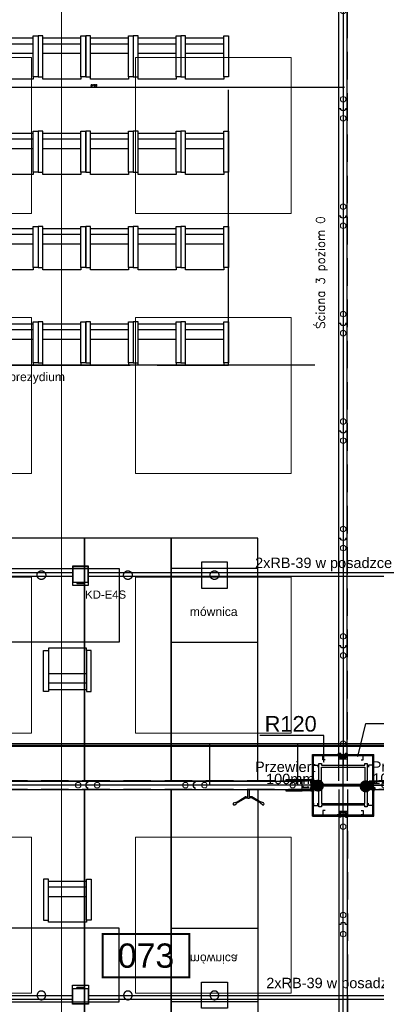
# Model space of a CAD drawing. Header units: centimetres. Extents: x -228435 to 111511, y -89367 to 428125.
# Tile 54 of 216: x -38278 to -34156, y 38472 to 49836. Entities that reach past the tile are written whole.
import ezdxf
from ezdxf.enums import TextEntityAlignment as Align
from ezdxf.xclip import XClip

# ---------------------------------------------------------------- set-up
doc = ezdxf.new("R2010")
doc.units = ezdxf.units.CM
doc.header["$LTSCALE"] = 50
doc.header["$XCLIPFRAME"] = 0
doc.header["$PDMODE"] = 35
doc.header["$PDSIZE"] = 0.1
for name, pattern in [('0_II 10 sal$0$HIDDEN', [9.525, 6.35, -3.175]), ('0_II 10 sal$0$HIDDENX2', [19.05, 12.7, -6.35]), ('DASHDOT', [25.4, 12.7, -6.35, 0, -6.35]), ('DASHDOT2', [12.7, 6.35, -3.175, 0, -3.175]), ('DIN_STRICHPUNKT', [10.7, 5, -2.5, 0.7, -2.5]), ('HIDDEN2', [4.7625, 3.175, -1.5875]), ('HIDDENX2', [19.05, 12.7, -6.35]), ('Kondygnacja +0$0$DASHDOT2', [12.7, 6.35, -3.175, 0, -3.175])]:
    doc.linetypes.add(name, pattern=pattern)
doc.layers.get('0').update_dxf_attribs({"color": 8})
doc.layers.get('DEFPOINTS').update_dxf_attribs({"color": 8})
for name, color, linetype in [('0_II 10 sal$0$ARCH_INFO_AREA_ETYKIETY_200', 8, 'Continuous'), ('0_II 10 sal$0$ARCH_SIEDZENIA', 8, 'Continuous'), ('0_II 10 sal$0$ARCH_WYPOSAŻENIE_INNE', 8, 'Continuous'), ('0_II 10 sal$0$ARCH_ŚCIANY_PRZESUWNE', 8, 'Continuous'), ('3', 8, 'Continuous'), ('ACHSEN', 8, 'DIN_STRICHPUNKT'), ('ARCH_GK', 8, 'Continuous'), ('ARCH_INFO_KŁADY ŚCIAN', 8, 'HIDDEN2'), ('ARCH_INFO_ODPORNOŚĆ OGNIOWA', 8, 'Continuous'), ('ARCH_INFO_OPISY', 8, 'Continuous'), ('ARCH_INFO_OSIE_IST', 8, 'DASHDOT2'), ('ARCH_SZYNY', 8, 'Continuous'), ('HUFCOR', 8, 'Continuous'), ('Hufcor szyny', 8, 'Kondygnacja +0$0$DASHDOT2'), ('Kondygnacja +0$0$ARCH_GK', 8, 'Continuous'), ('Kondygnacja +0$0$ARCH_INFO_ODPORNOŚĆ OGNIOWA', 8, 'Continuous'), ('Kondygnacja +0$0$ARCH_PROFILE', 8, 'Continuous'), ('Kondygnacja +0$0$ARCH_STAL_IST', 8, 'Continuous'), ('Kondygnacja +0$0$ARCH_ŚCIANY_PRZESUWNE', 8, 'Continuous'), ('KÖRPERKANTE', 8, 'Continuous'), ('Osie rzutów$0$ARCH_INFO_OSIE_OPISY_IST', 8, 'Continuous'), ('PANELE', 8, 'Continuous'), ('RYSUNKOWE_XREF', 8, 'Continuous'), ('SCHRAFFUR', 8, 'Continuous'), ('tabela', 8, 'Continuous'), ('VOLL', 8, 'Continuous')]:
    doc.layers.add(name, color=color, linetype=linetype)
for name, color, linetype, lineweight in [('2', 8, 'Continuous', 0), ('_SP KORYTA', 8, 'Continuous', 25), ('ARCH_LINIE PRZEKROJOWE', 8, 'Continuous', 25), ('ARCH_SUFITY_PODWIESZANE', 8, 'HIDDENX2', 9), ('SYSTEMY AV', 8, 'Continuous', 13), ('Wymiary', 8, 'Continuous', 15)]:
    doc.layers.add(name, color=color, linetype=linetype, lineweight=lineweight)
doc.layers.get('HUFCOR').off()
doc.styles.add('0_II 10 sal$0$Arial', font='ARIAL.TTF')
doc.styles.add('Arial', font='ARIAL.TTF')
doc.styles.add('Kondygnacja +0$0$Arial', font='ARIAL.TTF')
doc.styles.add('Kondygnacja +0$0$Standard', font='txt')
doc.styles.add('Romans', font='Romans.shx')
doc.linetypes.add('SZYNA_LINE', pattern='A,12.7,-7.75,["SZYNA",Standard,S=2.54,R=0,X=-5.95,Y=-1.27],-7.75', length=28.2)
doc.dimstyles.new('ISO-25', dxfattribs={"dimtxt": 2.5, "dimasz": 2.5, "dimexe": 1.25, "dimexo": 0.625, "dimtad": 1, "dimtxsty": 'Standard', "dimcen": 2.5, "dimadec": 0, "dimazin": 0, "dimtfac": 1, "dimtmove": 0, "dimatfit": 3, "dimfxl": 0, "dimarcsym": 0})
doc.dimstyles.new('Kondygnacja +0$0$ISO-25', dxfattribs={"dimtxt": 2.5, "dimasz": 2.5, "dimexe": 1.25, "dimexo": 0.625, "dimtad": 1, "dimtxsty": 'Kondygnacja +0$0$Standard', "dimcen": 2.5, "dimadec": 0, "dimazin": 0, "dimtfac": 1, "dimtmove": 0, "dimatfit": 3, "dimfxl": 0, "dimarcsym": 0})
doc.dimstyles.new('Wymiary 1-200', dxfattribs={"dimtxt": 22, "dimasz": 20, "dimexe": 10, "dimexo": 0, "dimgap": 8, "dimtad": 1, "dimrnd": 0.5, "dimzin": 12, "dimdsep": 46, "dimtxsty": 'Romans', "dimblk": 'OBLIQUE', "dimcen": 0.5, "dimdle": 15, "dimclrt": 55, "dimazin": 0, "dimtfac": 1, "dimtmove": 1, "dimatfit": 3, "dimfxl": 0, "dimtolj": 1, "dimtzin": 0, "dimarcsym": 0})

# ---------------------------------------------------------------- blocks, each defined once
blk = doc.blocks.new('Linie przekrojowe')
at = {"layer": 'ARCH_LINIE PRZEKROJOWE', "linetype": 'DASHDOT', "ltscale": 5, "const_width": 3, "flags": 128}
blk.add_lwpolyline([(4872.3, 8645.5), (13243.8, 8645.5)], dxfattribs=at)
blk = doc.blocks.new('SU Lampy kwadratowe +0')
at = {"layer": 'ARCH_SUFITY_PODWIESZANE', "ltscale": 2.5}
for points in [[(8120, 9440), (8300, 9440), (8300, 9260), (8120, 9260)], [(8420, 9440), (8600, 9440), (8600, 9260), (8420, 9260)], [(8120, 9140), (8300, 9140), (8300, 8960), (8120, 8960)], [(8420, 9140), (8600, 9140), (8600, 8960), (8420, 8960)], [(8120, 8840), (8300, 8840), (8300, 8660), (8120, 8660)], [(8420, 8840), (8600, 8840), (8600, 8660), (8420, 8660)], [(8120, 8540), (8300, 8540), (8300, 8360), (8120, 8360)], [(8420, 8540), (8600, 8540), (8600, 8360), (8420, 8360)]]:
    blk.add_lwpolyline(points, close=True, dxfattribs=at)
blk = doc.blocks.new('Linie kładów 0')
at = {"layer": 'ARCH_INFO_KŁADY ŚCIAN', "ltscale": 10, "const_width": 1}
blk.add_lwpolyline([(8334.5, 5618.7), (8334.5, 11674.1)], dxfattribs=at)
blk = doc.blocks.new('Kondygnacja +0$0$_Dot')
at = {"color": 0, "linetype": 'ByBlock', "lineweight": -2}
blk.add_line((-0.5, 0), (-1, 0), dxfattribs=at)
at = {"color": 0, "linetype": 'ByBlock', "const_width": 0.5}
blk.add_lwpolyline([(-0.25, 0, 1), (0.25, 0, 1)], format="xyb", close=True, dxfattribs=at)
blk = doc.blocks.new('A$C50B549AF')
at = {"layer": 'ARCH_SZYNY', "linetype": 'SZYNA_LINE', "ltscale": 2.5}
for p, q in [((2411.5, 4764.9, 630), (2411.5, 3623.4, 630)), ((3356.5, 3648.1, 630), (1057.3, 3648.1, 630)), ((2257.3, 3600.4, 1260), (2257.3, 3648.1, 630)), ((2359.3, 3600.4, 1260), (2359.3, 3648.1, 630)), ((2376, 3600.4, 630), (1239.5, 3600.4, 630)), ((2439.5, 3600.4, 630), (3576, 3600.4, 630)), ((2411.5, 2435.9, 630), (2411.5, 3577.4, 630))]:
    blk.add_line(p, q, dxfattribs=at)
blk = doc.blocks.new('*U520')
at = {"layer": 'PANELE'}
for points in [[(0, 0), (0, -21), (-14, -21)], [(0, 0), (1240, 0)], [(1240, 0), (1240, -21), (1226, -21)], [(-14, -76), (0, -76), (0, -97)], [(0, -97), (1240, -97)], [(1226, -76), (1240, -76), (1240, -97)]]:
    blk.add_lwpolyline(points, dxfattribs=at)
for centre in [(24, -48), (1264, -48)]:
    blk.add_arc(centre, 46.5, 143.7563, 216.2437, dxfattribs=at)
at = {"layer": 'Wymiary'}
for centre in [(110, -48), (1130, -48)]:
    blk.add_circle(centre, 32, dxfattribs=at)
blk = doc.blocks.new('-1 dzien I$0$Miejsce_siedzące_2d')
at = {"color": 0, "linetype": 'ByBlock', "lineweight": -2}
for p, q in [((-26.4, 27.1), (26.4, 27.1)), ((-26.4, 12.5), (26.4, 12.5))]:
    blk.add_line(p, q, dxfattribs=at)
for points in [[(-26.4, 62.7), (-26.4, 0), (-33, 0), (-33, 62.7), (-26.4, 62.7), (-26.4, 66), (26.4, 66), (26.4, 62.7), (26.4, 0), (33, 0), (33, 62.7), (26.4, 62.7)], [(26.4, 3.3), (-26.4, 3.3)]]:
    blk.add_lwpolyline(points, dxfattribs=at)
blk = doc.blocks.new('prezydium2')
at = {"color": 251, "linetype": '0_II 10 sal$0$HIDDENX2', "ltscale": 10}
blk.add_line((765.9, 480), (-54.4, 480), dxfattribs=at)
at = {"color": 251, "linetype": '0_II 10 sal$0$HIDDENX2'}
for points in [[(0, 0), (100, 0), (100, 280), (0, 280)], [(100, 0), (200, 0), (200, 280), (100, 280)], [(200, 0), (300, 0), (300, 280), (200, 280)], [(300, 0), (400, 0), (400, 280), (300, 280)], [(400, 0), (500, 0), (500, 280), (400, 280)], [(500, 0), (600, 0), (600, 280), (500, 280)], [(600, 0), (700, 0), (700, 280), (600, 280)], [(335, 222.3), (365, 222.3), (365, 252.3), (335, 252.3)], [(635, 222.3), (665, 222.3), (665, 252.3), (635, 252.3)], [(60, 160), (300, 160), (300, 245), (60, 245)], [(540, 160), (300, 160), (300, 245), (540, 245)], [(600, 160), (700, 160), (700, 245), (600, 245)]]:
    blk.add_lwpolyline(points, close=True, dxfattribs=at)
for centre in [(50, 237.5), (150, 237.5), (250, 237.5), (350, 237.5), (450, 237.5), (550, 237.5), (650, 237.5)]:
    blk.add_circle(centre, 5, dxfattribs=at)
at = {"color": 251, "linetype": '0_II 10 sal$0$HIDDENX2', "xscale": -0.8328285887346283, "yscale": 0.7571168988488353}
for p in [(120.1, 103.2), (240.1, 103.2), (360.1, 103.2), (480.1, 103.2)]:
    blk.add_blockref('-1 dzien I$0$Miejsce_siedzące_2d', p, dxfattribs=at)
at = {"color": 251, "linetype": '0_II 10 sal$0$HIDDENX2', "char_height": 10, "attachment_point": 1}
for s, insert, width in [('{\\fArial|b0|i0|c238|p34;pierwszy rząd kszeseł widowni w odległości 2m od prezydium}', (96.9, 471.4), 438.57), ('{\\fArial|b0|i0|c238|p34;stół prezydialny}', (148.5, 200.4), 195.978), ('{\\fArial|b0|i0|c238|p34;mównica}', (621.6, 200.4), 195.978)]:
    blk.add_mtext(s, dxfattribs=dict(at, insert=insert, width=width))
blk = doc.blocks.new('0_II 10 sal$0$etykieta_numer')
at = {"color": 0, "linetype": 'ByBlock', "const_width": 2.44}
blk.add_lwpolyline([(-50, -50), (-50, 0), (50, 0), (50, -50)], close=True, dxfattribs=at)
at = {"color": 0, "linetype": 'ByBlock', "style": '0_II 10 sal$0$Arial'}
blk.add_attdef('AECAREA:NUMBER', text='', height=28, dxfattribs=at).set_placement((0, -25), align=Align.MIDDLE)
blk = doc.blocks.new('puszka e4s-538')
for points in [[(0, 29.1), (24.7, 29.1), (24.7, 0), (0, 0)], [(0.6, 28.4), (24.1, 28.4), (24.1, 4.7), (0.6, 4.7)], [(7.5, 3.2), (18, 3.2), (18, 2.7), (7.5, 2.7)]]:
    blk.add_lwpolyline(points, close=True)
blk = doc.blocks.new('puuuchy')
at = {"layer": '_SP KORYTA', "xscale": -0.375, "yscale": 0.375, "zscale": 0.375}
blk.add_blockref('puszka e4s-538', (-2547.09, 1915.46), dxfattribs=at)
at = {"layer": '_SP KORYTA', "xscale": 0.375, "yscale": 0.375, "zscale": 0.375, "rotation": 180}
blk.add_blockref('puszka e4s-538', (-2547.09, 1684.54), dxfattribs=at)
blk = doc.blocks.new('cahbir 0')
at = {"layer": '_SP KORYTA'}
h = blk.add_hatch(color=256, dxfattribs=at)
edge = h.paths.add_edge_path()
edge.add_arc((-4919, 3719.6), 7, 0, 360)
h = blk.add_hatch(color=256, dxfattribs=at)
edge = h.paths.add_edge_path()
edge.add_arc((-4864, 3718.8), 7, 0, 360)
for p, q in [((-5484.2, 3965.5, -630), (-5202.7, 3965.5, -630)), ((-5484.2, 3961.5, -630), (-5202.7, 3961.5, -630)), ((-5184.2, 3965.5, -630), (-4599.5, 3965.5, -630)), ((-5184.2, 3961.5, -630), (-4599.8, 3961.5, -630)), ((-5484.2, 3477.2, -630), (-5202.7, 3477.2, -630)), ((-5484.2, 3473.2, -630), (-5202.7, 3473.2, -630)), ((-5184.2, 3477.2, -630), (-4599.3, 3477.2, -630)), ((-5184.2, 3473.2, -630), (-4599.4, 3473.2, -630))]:
    blk.add_line(p, q, dxfattribs=at)
for name, p, xscale, yscale, zscale in [('puuuchy', (-90, 120, -1290), 2, 2, 2), ('puszka e4s-538', (-5184.2, 3950.9, -630), -0.75, 0.75, 0.75)]:
    blk.add_blockref(name, p, dxfattribs=dict(at, xscale=xscale, yscale=yscale, zscale=zscale))
at = {"layer": '_SP KORYTA', "xscale": 0.75, "yscale": 0.75, "zscale": 0.75, "rotation": 180}
blk.add_blockref('puszka e4s-538', (-5184.2, 3489.1, -630), dxfattribs=at)
at = {"layer": '_SP KORYTA', "style": 'Arial'}
for s, height, p in [('2xRB-39 w posadzce', 12, (-4991.7, 3970.7, -630)), ('KD-E4S', 9.38, (-5188.1, 3935.4, -630)), ('Przewiert', 12, (-4991.8, 3735.3, -472.5)), ('Przewiert', 12, (-4856.9, 3735.6, -630)), ('100mm', 12, (-4979, 3721.3, -472.5)), ('100mm', 12, (-4856.3, 3721.6, -630)), ('2xRB-39 w posadzce', 12, (-4978.8, 3485.8, -630))]:
    blk.add_text(s, height=height, dxfattribs=at).set_placement(p)
blk = doc.blocks.new('0_II 10 sal$0$Miejsce_siedzące_2d')
at = {"color": 0, "linetype": 'ByBlock', "lineweight": -2}
for p, q in [((-26.4, 27.1), (26.4, 27.1)), ((-26.4, 12.5), (26.4, 12.5))]:
    blk.add_line(p, q, dxfattribs=at)
for points in [[(-26.4, 62.7), (-26.4, 0), (-33, 0), (-33, 62.7), (-26.4, 62.7), (-26.4, 66), (26.4, 66), (26.4, 62.7), (26.4, 0), (33, 0), (33, 62.7), (26.4, 62.7)], [(26.4, 3.3), (-26.4, 3.3)]]:
    blk.add_lwpolyline(points, dxfattribs=at)
blk = doc.blocks.new('Osie rzutów')
at = {"layer": 'ARCH_INFO_OSIE_IST', "ltscale": 10}
for p, q in [((8660, 12510), (8660, 4623.3)), ((4436, 9200), (15156.5, 9200)), ((8660, 8570), (8660, 8630)), ((4436, 8600), (15156.5, 8600)), ((8690, 8600), (8630, 8600))]:
    blk.add_line(p, q, dxfattribs=at)
blk = doc.blocks.new('A$C6FDA0163')
at = {"layer": 'RYSUNKOWE_XREF'}
blk.add_blockref('Osie rzutów', (-10460, -9819, -630), dxfattribs=at)
blk = doc.blocks.new('BEDIENHEBEL')
at = {"layer": 'KÖRPERKANTE'}
for p, q in [((-10, -85), (-10, 0)), ((-10, 0), (10, 0)), ((10, -85), (10, 0)), ((-145, -149), (-38, -87)), ((-140, -158), (-33, -96)), ((-31, -85), (-10, -85)), ((-31, -95), (-10, -95)), ((-10, -95), (-10, -100)), ((-10, -100), (10, -100)), ((31, -85), (10, -85)), ((31, -95), (10, -95)), ((10, -95), (10, -100)), ((140, -158), (33, -96)), ((145, -149), (38, -87)), ((-173, -156), (-148, -147)), ((-160, -178), (-140, -161)), ((-139, -159), (-146, -147)), ((139, -159), (146, -147)), ((160, -178), (140, -161)), ((173, -156), (148, -147))]:
    blk.add_line(p, q, dxfattribs=at)
for centre, radius, start, end in [((-31, -100), 15, 90, 120), ((-31, -100), 5, 90, 120), ((-15, -90), 7.25, 316.3972, 43.6028), ((15, -90), 7.25, 136.3972, 223.6028), ((31, -100), 15, 60, 90), ((31, -100), 5, 60, 90), ((-167, -167), 12.5, 120, 300), ((-147, -148), 1, 30, 120), ((-140, -160), 1, 300, 30), ((140, -160), 1, 150, 240), ((147, -148), 1, 60, 150), ((167, -167), 12.5, 240, 60)]:
    blk.add_arc(centre, radius, start, end, dxfattribs=at)
blk = doc.blocks.new('*U522')
at = {"layer": 'PANELE'}
for points in [[(0, 0), (0, -21), (-14, -21)], [(0, 0), (1240, 0)], [(1050, -97), (1050, -112), (1240, -112), (1240, 15), (1050, 15), (1050, 0)], [(-14, -76), (0, -76), (0, -97)], [(0, -97), (1240, -97)]]:
    blk.add_lwpolyline(points, dxfattribs=at)
blk.add_arc((24, -48), 46.5, 143.7563, 216.2437, dxfattribs=at)
at = {"layer": 'Wymiary'}
for centre in [(110, -48), (1130, -48)]:
    blk.add_circle(centre, 32, dxfattribs=at)
at = {"layer": 'PANELE'}
blk.add_blockref('BEDIENHEBEL', (620, -97), dxfattribs=at)
blk = doc.blocks.new('VERT-NEU')
at = {"layer": 'KÖRPERKANTE'}
for p, q in [((-25, 48), (-36, 48)), ((-36, 48), (-36, 46)), ((-34, 46), (-36, 46)), ((-36, 31), (-34, 31)), ((-36, 29), (-36, 31)), ((-21, 29), (-36, 29)), ((-34, 31), (-34, 46)), ((-30, 46), (-30, 33)), ((-25, 46), (-30, 46)), ((-30, 33), (-6, 33)), ((-23, 47), (-23, 47)), ((-13, 21), (-21, 29)), ((-14, 25), (-11, 22)), ((-9, 29), (-13, 29)), ((-11, 21), (-11, 21)), ((-8, 19), (-8, 28)), ((0, 26), (-6, 33)), ((-6, 19), (-6, 26)), ((-5, 26), (-3, 24)), ((-3, 24), (-3, 0)), ((-3, -24), (-3, 0)), ((7, 26), (0, 26)), ((0, 23), (0, 0)), ((0, 23), (5, 23)), ((0, -23), (0, 0)), ((5, 21), (5, 23)), ((8, 21), (5, 21)), ((8, 25), (8, 21)), ((-21, -29), (-36, -29)), ((-36, -29), (-36, -31)), ((-36, -31), (-34, -31)), ((-36, -46), (-36, -48)), ((-34, -46), (-36, -46)), ((-25, -48), (-36, -48)), ((-34, -31), (-34, -46)), ((-30, -33), (-6, -33)), ((-30, -46), (-30, -33)), ((-25, -46), (-30, -46)), ((-23, -47), (-23, -47)), ((-13, -21), (-21, -29)), ((-14, -25), (-11, -22)), ((-9, -29), (-13, -29)), ((-8, -19), (-8, -28)), ((-6, -19), (-6, -26)), ((-6, -33), (0, -26)), ((-5, -26), (-3, -24)), ((0, -23), (5, -23)), ((7, -26), (0, -26)), ((8, -21), (5, -21)), ((5, -21), (5, -23)), ((8, -25), (8, -21))]:
    blk.add_line(p, q, dxfattribs=at)
at = {"layer": 'KÖRPERKANTE', "linetype": 'ByBlock'}
for p, q in [((2, -23), (3, -23)), ((2, -26), (3, -26))]:
    blk.add_line(p, q, dxfattribs=at)
at = {"layer": 'KÖRPERKANTE'}
for centre, radius, start, end in [((-25, 47), 1.2, 360, 90), ((-25, 47), 1.2, 270, 360), ((-13, 27), 2, 90, 225), ((-12, 22), 1.12, 225, 315), ((-12, 22), 1.12, 315, 45), ((-9, 28), 0.5, 360, 90), ((-7, 19), 1, 180, 360), ((-6, 26), 0.5, 45, 180), ((7, 25), 0.762, 0, 90), ((-25, -47), 1.2, 0, 90), ((-25, -47), 1.2, 270, 0), ((-13, -27), 2, 135, 270), ((-12, -22), 1.12, 45, 135), ((-12, -22), 1.12, 315, 45), ((-9, -28), 0.5, 270, 0), ((-7, -19), 1, 0, 180), ((-6, -26), 0.5, 180, 315), ((7, -25), 0.762, 270, 0)]:
    blk.add_arc(centre, radius, start, end, dxfattribs=at)
blk = doc.blocks.new('hufcor detal 1')
at = {"layer": 'VOLL'}
h = blk.add_hatch(color=256, dxfattribs=at)
h.paths.add_polyline_path([(-5.8, -6.1), (-5.8, -3.2, 0.427595), (-6.4, -2.6, 0.427595), (-7, -3.2), (-7, -6.4), (-5.5, -10.4, -0.519458), (-5.6, -10.6), (-6.5, -10.6, 0.414214), (-7, -11.1), (-7, -16.5), (-5.9, -16.5), (-5.9, -11.5), (-4.7, -11.5), (-4.7, -12.6), (-4.1, -12.6), (-4.1, -10.9)])
h.paths.add_polyline_path([(-5.9, -16.5), (-7, -16.5), (-7, -21.9, 0.414214), (-6.5, -22.4), (-5.6, -22.4, -0.519458), (-5.5, -22.6), (-7, -26.6), (-7, -29.8, 0.427595), (-6.4, -30.4, 0.427595), (-5.8, -29.8), (-5.8, -26.9), (-4.1, -22.1), (-4.1, -20.4), (-4.7, -20.4), (-4.7, -21.5), (-5.9, -21.5)])
at = {"layer": 'ACHSEN', "ltscale": 5}
blk.add_line((261.6, -16.5), (-60.4, -16.5), dxfattribs=at)
at = {"layer": 'ARCH_GK', "linetype": 'Continuous', "lineweight": -3}
blk.add_line((0, 0), (-6.2, 0), dxfattribs=at)
for points in [[(-10, 0), (0, 0)], [(-6.2, 17.9), (-3.7, 17.9), (-3.3, 19.6), (-3.1, 17.9)], [(-6.2, 0), (-6.2, 17.9)], [(0, 17.9), (-2.5, 17.9), (-2.8, 16.1), (-3.1, 17.9)], [(0, 0), (0, 17.9)], [(-6.2, -33), (-6.2, -50.9)], [(-6.2, -50.9), (-3.7, -50.9), (-3.3, -52.6), (-3.1, -50.9)], [(0, -50.9), (-2.5, -50.9), (-2.8, -49.1), (-3.1, -50.9)], [(0, -33), (0, -50.9)]]:
    blk.add_lwpolyline(points, dxfattribs=at)
at = {"layer": 'KÖRPERKANTE'}
for p, q in [((-7, -3.2), (-7, -6.4)), ((-5.5, -10.4), (-7, -6.4)), ((-7, -11.1), (-7, -21.9)), ((-7, -26.6), (-5.5, -22.6)), ((-7, -29.8), (-7, -26.6)), ((-6.5, -10.6), (-5.6, -10.6)), ((-6.5, -22.4), (-5.6, -22.4)), ((-6.4, -2.6), (-6.4, -2.6)), ((-6.4, -30.4), (-6.4, -30.4)), ((-5.9, -11.5), (-5.9, -21.5)), ((-4.7, -11.5), (-5.9, -11.5)), ((-5.9, -21.5), (-4.7, -21.5)), ((-5.8, -3.2), (-5.8, -6.1)), ((-5.8, -6.1), (-4.1, -10.9)), ((-4.1, -22.1), (-5.8, -26.9)), ((-5.8, -29.8), (-5.8, -26.9)), ((-4.7, -12.6), (-4.7, -11.5)), ((-4.1, -12.6), (-4.7, -12.6)), ((-4.1, -20.4), (-4.7, -20.4)), ((-4.7, -21.5), (-4.7, -20.4)), ((-4.1, -12.6), (-4.1, -10.9)), ((-4.1, -22.1), (-4.1, -20.4))]:
    blk.add_line(p, q, dxfattribs=at)
for centre, radius, start, end in [((-6.4, -3.2), 0.55, 90, 180), ((-6.5, -11.1), 0.55, 90, 180), ((-6.5, -21.9), 0.55, 180, 270), ((-6.4, -29.8), 0.55, 180, 270), ((-6.4, -3.2), 0.55, 0, 90), ((-6.4, -29.8), 0.55, 270, 0), ((-5.6, -10.5), 0.1, 270, 19.8), ((-5.6, -22.5), 0.1, 340.2, 90)]:
    blk.add_arc(centre, radius, start, end, dxfattribs=at)
at = {"layer": 'VOLL'}
for p, q in [((3.9, 6.5), (3.9, 0.5)), ((3.9, -39.5), (3.9, -33.5))]:
    blk.add_line(p, q, dxfattribs=at)
at = {"layer": 'VOLL', "xscale": -0.5, "yscale": 0.5000000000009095, "zscale": 0.5000000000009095}
blk.add_blockref('VERT-NEU', (-11.2, -16.5), dxfattribs=at)
blk = doc.blocks.new('CLOSURE')
at = {"color": 7, "linetype": 'Continuous'}
for p, q in [((-2, 0), (-9, 0)), ((-2, 0), (-2, -1)), ((-10, -1), (-10, -2)), ((-10, -34), (-10, -40)), ((-9, -3), (-8, -3)), ((-8, -33), (-9, -33)), ((-9, -41), (-3, -41)), ((-8, -7), (-8, -7)), ((-8, -30), (-8, -30)), ((-8, -39), (-8, -36)), ((-8, -36), (177, -36)), ((-3, -39), (-8, -39)), ((-2, -1), (-2, -2)), ((-2, -12), (-2, -17)), ((-2, -17), (-1, -18)), ((-1, -18), (-2, -19)), ((-2, -19), (-2, -24)), ((-2, -40), (-2, -40)), ((-1, -3), (0, -3)), ((0, -29), (0, -3)), ((0, -34), (0, -32)), ((150, -34), (0, -34)), ((5, -30), (1, -30)), ((1, -31), (5, -31)), ((6, -31), (6, -31)), ((146, -30), (146, -31)), ((153, -30), (147, -30)), ((147, -31), (151, -31)), ((153, -31), (153, -30)), ((156, -30), (156, -31)), ((163, -34), (159, -34)), ((166, -31), (166, -30)), ((168, -30), (168, -31)), ((179, -34), (172, -34)), ((172, -40), (172, -40)), ((177, -39), (173, -39)), ((173, -41), (179, -41)), ((177, -36), (177, -39)), ((180, -40), (180, -35))]:
    blk.add_line(p, q, dxfattribs=at)
for centre, radius, start, end in [((-9, -1), 1.2, 90, 180), ((-9, -2), 1, 180, 270), ((-9, -34), 1, 90, 180), ((-9, -40), 1, 180, 270), ((-8, -8), 1, 90, 217.5752), ((-5, -5), 5.01, 217.5752, 275.7303), ((-5, -31), 5.01, 84.2699, 140.5242), ((-8, -29), 1, 140.5242, 270), ((-8, -2), 1, 270, 314.9442), ((-8, -8), 1, 40.708, 90), ((-8, -29), 1, 270, 317.1564), ((-8, -34), 1, 42.8436, 90), ((-5, -5), 2.75, 220.708, 134.9442), ((-5, -31), 2.75, 222.8436, 137.1564), ((-4, -12), 2, 0, 95.7303), ((-4, -24), 2, 264.2699, 0), ((-3, -40), 1, 0, 90), ((-3, -40), 1, 270, 0), ((-1, -2), 1, 180, 270), ((1, -29), 1, 180, 270), ((1, -32), 1, 90, 180), ((5, -31), 0.5, 0, 90), ((5, -31), 0.5, 270, 0), ((147, -30), 0.5, 90, 180), ((147, -31), 0.5, 180, 270), ((150, -33), 1, 270, 3.2641), ((151, -32), 0.5, 341.3143, 90), ((155, -33), 3.4, 161.3143, 183.2641), ((153, -30), 0.5, 0, 90), ((152, -31), 1, 323.1301, 0), ((155, -33), 1.75, 143.1301, 36.8699), ((156, -30), 0.5, 54.1117, 180), ((157, -31), 1, 180, 216.8699), ((155, -33), 3.4, 356.7359, 54.1117), ((159, -33), 1, 176.7359, 270), ((163, -33), 1, 270, 3.2641), ((167, -33), 3.4, 125.8883, 183.2641), ((165, -30), 0.5, 0, 125.8883), ((167, -33), 1.75, 143.1301, 36.8699), ((165, -31), 1, 323.1301, 0), ((169, -30), 0.5, 54.1117, 180), ((169, -31), 1, 180, 216.8699), ((167, -33), 3.4, 356.7359, 54.1117), ((172, -33), 1, 176.7359, 270), ((173, -40), 1, 90, 180), ((173, -40), 1, 180, 270), ((179, -35), 1, 0, 90), ((179, -40), 1, 270, 0)]:
    blk.add_arc(centre, radius, start, end, dxfattribs=at)
blk = doc.blocks.new('hufcor detal 2')
at = {"layer": 'SCHRAFFUR'}
h = blk.add_hatch(dxfattribs=at)
h.set_pattern_fill('ANSI34', color=256, scale=10, style=0)
h.set_pattern_definition([(45, (-9731.639, 331.908), (-5.303301, 5.303301), []), (45, (-9729.871, 331.908), (-5.303301, 5.303301), []), (45, (-9728.1034, 331.908), (-5.303301, 5.303301), []), (45, (-9726.3356, 331.908), (-5.303301, 5.303301), [])])
h.paths.add_polyline_path([(-4.1, 11.6), (-8.1, 11.6), (-8.1, 0.6), (-4.1, 0.6)])
h.paths.add_polyline_path([(-4.1, 0.6), (-8.1, 0.6), (-8.1, -10.4), (-4.1, -10.4)])
at = {"layer": 'VOLL'}
for points in [[(-5.3, 30), (-97.9, 30), (-97.9, 31.2), (-5.3, 31.2)], [(-5.3, -29.9), (-5.3, -28.7), (-97.9, -28.7), (-97.9, -29.9)]]:
    blk.add_hatch(color=256, dxfattribs=at).paths.add_polyline_path(points)
at = {"layer": '2'}
for p, q in [((-96.6, 25.3), (-96.6, 25.2)), ((-93.3, 27.5), (-93.5, 26.6)), ((-92.7, 27.4), (-93, 26.3)), ((-86.8, 27.4), (-86.5, 26.3)), ((-86.2, 27.5), (-86, 26.6)), ((-82.9, 25.3), (-82.9, 25.2))]:
    blk.add_line(p, q, dxfattribs=at)
for centre, radius, start, end in [((-96.5, 25.2), 0.15, 81.6479, 164.0608), ((-96.5, 25.2), 0.15, 164.0608, 254.4521), ((-95.7, 27.8), 2.49, 252.0018, 332.2702), ((-95.4, 27.5), 2.67, 245.6965, 334.3626), ((-92.9, 28.1), 0.8, 285.0434, 236.2841), ((-86.6, 28.1), 0.8, 303.7159, 254.9566), ((-84.1, 27.5), 2.67, 205.6374, 294.3035), ((-83.8, 27.8), 2.49, 207.7298, 287.9982), ((-83, 25.2), 0.15, 15.9392, 98.3521), ((-83, 25.2), 0.15, 285.5479, 15.9392)]:
    blk.add_arc(centre, radius, start, end, dxfattribs=at)
at = {"layer": '3'}
for centre, radius, start, end in [((-11.1, -0.1), 11.1, 308.9452, 51.0548), ((-11, -0.1), 10.6, 310.6017, 49.3983)]:
    blk.add_arc(centre, radius, start, end, dxfattribs=at)
at = {"layer": 'ACHSEN', "ltscale": 5}
blk.add_line((53.1, 0.6), (-268.8, 0.6), dxfattribs=at)
at = {"layer": 'ARCH_GK', "linetype": 'Continuous', "lineweight": -3}
for p, q in [((0.3, 17.1), (0.3, 35)), ((0.3, 35), (0.3, -33.7))]:
    blk.add_line(p, q, dxfattribs=at)
for points in [[(0.3, 35), (2.7, 35), (3, 36.7), (3.3, 35)], [(6.4, 35), (3.9, 35), (3.5, 33.3), (3.3, 35)], [(6.3, 17.1), (6.3, 35)], [(6.3, 35), (6.3, -33.7)], [(0.3, -33.7), (2.7, -33.7), (3, -35.5), (3.3, -33.7)], [(6.4, -33.7), (3.9, -33.7), (3.5, -32), (3.3, -33.7)]]:
    blk.add_lwpolyline(points, dxfattribs=at)
at = {"layer": 'VOLL'}
for p, q in [((-96.8, 31.2), (-6.5, 31.2)), ((-8.1, 11.6), (-8.1, -10.4)), ((-8.1, 11.6), (-4.1, 11.6)), ((-4.1, 11.6), (-4.1, -10.4)), ((-48.1, -6.8), (-53, -10.2)), ((-48.1, -13.6), (-53, -10.2)), ((-48.1, -9.2), (-48.1, -6.8)), ((-48.1, -9.2), (-23.8, -9.2)), ((-48.1, -11.2), (-23.8, -11.2)), ((-48.1, -11.2), (-48.1, -13.6)), ((-23.8, -6.8), (-18.8, -10.2)), ((-23.8, -9.2), (-23.8, -6.8)), ((-23.8, -13.6), (-18.8, -10.2)), ((-23.8, -11.2), (-23.8, -13.6)), ((-8.1, -10.4), (-4.1, -10.4))]:
    blk.add_line(p, q, dxfattribs=at)
for points in [[(-3, 27.1), (-5.7, 27.1, -7.740139), (-5.7, 27.7), (-3, 27.7, -0.445604), (-3, 14), (-5.7, 14, -7.740139), (-5.7, 14.6), (-3, 14.6, 0.483874)], [(-3, -25.9), (-5.7, -25.9, 7.740139), (-5.7, -26.4), (-3, -26.4, 0.445604), (-3, -12.7), (-5.7, -12.7, 7.740139), (-5.7, -13.3), (-3, -13.3, -0.406168)]]:
    blk.add_lwpolyline(points, format="xyb", close=True, dxfattribs=at)
blk.add_lwpolyline([(-97.9, -28.7), (-5.3, -28.7), (-5.3, -29.9), (-97.9, -29.9)], close=True, dxfattribs=at)
at = {"layer": 'VOLL', "xscale": 0.5, "yscale": 0.5000000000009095, "zscale": 0.5000000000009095, "rotation": 180}
blk.add_blockref('CLOSURE', (-9.3, 11.7), dxfattribs=at)
at = {"layer": 'VOLL', "xscale": -0.5, "yscale": 0.5000000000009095, "zscale": 0.5000000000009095}
blk.add_blockref('CLOSURE', (-9.3, -10.4), dxfattribs=at)
blk = doc.blocks.new('_Oblique')
at = {"color": 0, "linetype": 'ByBlock', "lineweight": -2}
blk.add_line((-0.5, -0.5), (0.5, 0.5), dxfattribs=at)
blk = doc.blocks.new('*D1193')
at = {"layer": 'DEFPOINTS', "color": 0, "lineweight": 40}
for p in [(-34540, 49059), (-40300, 48790, 6300), (-34540, 48790, 6300)]:
    blk.add_point(p, dxfattribs=at)
at = {"layer": 'SYSTEMY AV', "color": 0, "lineweight": -2}
for p, q in [((-40315, 49059), (-34525, 49059)), ((-40300, 49068), (-40300, 49069)), ((-34540, 49068), (-34540, 49069))]:
    blk.add_line(p, q, dxfattribs=at)
at = {"layer": 'SYSTEMY AV', "color": 0, "lineweight": -2, "xscale": 20, "yscale": 20, "zscale": 20, "rotation": 180}
blk.add_blockref('_Oblique', (-40300, 49059), dxfattribs=at)
at = {"layer": 'SYSTEMY AV', "color": 0, "lineweight": -2, "xscale": 20, "yscale": 20, "zscale": 20}
blk.add_blockref('_Oblique', (-34540, 49059), dxfattribs=at)
at = {"layer": 'SYSTEMY AV', "color": 55, "lineweight": 40, "insert": (-37420, 49078), "char_height": 22, "attachment_point": 5, "style": 'Romans'}
blk.add_mtext('\\A1;5760', dxfattribs=at)

msp = doc.modelspace()

# ---------------------------------------------------------------- linework, layer by layer
at = {"layer": '0_II 10 sal$0$ARCH_WYPOSAŻENIE_INNE', "linetype": '0_II 10 sal$0$HIDDEN', "ltscale": 10, "elevation": 630}
msp.add_lwpolyline([(-54189.42543, 63674.42543), (-54189.42543, 45850), (-48370, 45850), (-48370, 45850), (-44940, 45850), (-44940, 45850), (-36690, 45850), (-36690, 45850), (-35865, 45850), (-35865.57457, 51369.42543), (-36170.57457, 51369.42543), (-36170.57457, 54630.57457), (-35865.57457, 54630.57457), (-35865.57457, 63369.42543), (-36170.57457, 63369.42543), (-36170.57457, 63674.42543), (-44909.42543, 63674.42543), (-44909.42543, 63369.42543), (-48170.57457, 63369.42543), (-48170.57457, 63674.42543)], close=True, dxfattribs=at)
at = {"layer": '0_II 10 sal$0$ARCH_ŚCIANY_PRZESUWNE', "linetype": '0_II 10 sal$0$HIDDEN', "lineweight": -3}
for p, q in [((-34855, 41050, 630), (-46225, 41050, 630)), ((-46225, 41050, 630), (-34855, 41050, 630)), ((-34855, 40950, 630), (-34855, 41050, 630)), ((-34855, 41050, 630), (-34855, 40950, 630)), ((-34225, 41050, 630), (-34225, 40950, 630)), ((-22855, 41050, 630), (-34225, 41050, 630)), ((-34225, 40950, 630), (-34225, 41050, 630)), ((-34225, 41050, 630), (-22855, 41050, 630)), ((-46225, 40950, 630), (-34855, 40950, 630)), ((-34855, 40950, 630), (-46225, 40950, 630)), ((-34225, 40950, 630), (-22855, 40950, 630)), ((-22855, 40950, 630), (-34225, 40950, 630))]:
    msp.add_line(p, q, dxfattribs=at)
at = {"layer": '0_II 10 sal$0$ARCH_ŚCIANY_PRZESUWNE', "linetype": '0_II 10 sal$0$HIDDEN', "lineweight": -3, "elevation": 630}
for points in [[(-34590, 41050), (-34590, 64951.81993)], [(-34490, 41050), (-34490, 64951.81993)], [(-34590, 40950), (-34590, 17048.18007)], [(-34490, 40950), (-34490, 17048.18007)]]:
    msp.add_lwpolyline(points, dxfattribs=at)
at = {"layer": 'ARCH_SZYNY', "linetype": 'SZYNA_LINE', "ltscale": 2.5, "const_width": 10, "elevation": 6930}
for points in [[(-36082.31737, 41000), (-36082.31737, 41477.5)], [(-35062.31737, 41000), (-35062.31737, 41477.5)]]:
    msp.add_lwpolyline(points, dxfattribs=at)
at = {"layer": 'Kondygnacja +0$0$ARCH_GK', "elevation": 630}
for points in [[(-34895, 41050), (-34895, 41355)], [(-34895, 41355), (-34185, 41355)], [(-34895, 41342.5), (-34197.5, 41342.5)], [(-34882.5, 41050), (-34882.5, 41342.5)], [(-34197.5, 41032.9993), (-34197.5, 41355)], [(-34185, 41032.9993), (-34185, 41355)], [(-34895, 40645), (-34895, 40950)], [(-34882.5, 40645), (-34882.5, 40950)], [(-34197.5, 40657.5), (-34197.5, 40967.0007)], [(-34185, 40645), (-34185, 40967.0007)], [(-34895, 40645), (-34185, 40645)], [(-34882.5, 40657.5), (-34185, 40657.5)]]:
    msp.add_lwpolyline(points, dxfattribs=at)
at = {"layer": 'Kondygnacja +0$0$ARCH_PROFILE', "elevation": 630}
for points in [[(-34747.5, 41292.5), (-34772.5, 41292.5), (-34772.5, 41342.5), (-34747.5, 41342.5)], [(-34332.5, 41292.5), (-34307.5, 41292.5), (-34307.5, 41342.5), (-34332.5, 41342.5)], [(-34882.5, 41207.5), (-34882.5, 41232.5), (-34832.5, 41232.5), (-34832.5, 41207.5)], [(-34197.5, 41207.5), (-34197.5, 41232.5), (-34247.5, 41232.5), (-34247.5, 41207.5)], [(-34882.5, 40792.5), (-34882.5, 40767.5), (-34832.5, 40767.5), (-34832.5, 40792.5)], [(-34747.5, 40707.5), (-34772.5, 40707.5), (-34772.5, 40657.5), (-34747.5, 40657.5)], [(-34332.5, 40707.5), (-34307.5, 40707.5), (-34307.5, 40657.5), (-34332.5, 40657.5)], [(-34197.5, 40792.5), (-34197.5, 40767.5), (-34247.5, 40767.5), (-34247.5, 40792.5)]]:
    msp.add_lwpolyline(points, dxfattribs=at)
at = {"layer": 'Kondygnacja +0$0$ARCH_STAL_IST', "elevation": 630}
for points in [[(-34820, 40750), (-34820, 41250), (-34790, 41250), (-34790, 41230), (-34290, 41230), (-34290, 41250), (-34260, 41250), (-34260, 40750), (-34290, 40750), (-34290, 40770), (-34790, 40770), (-34790, 40750)], [(-34290, 41010), (-34790, 41010), (-34790, 41210), (-34290, 41210)], [(-34790, 40790), (-34290, 40790), (-34290, 40990), (-34790, 40990)]]:
    msp.add_lwpolyline(points, close=True, dxfattribs=at)
at = {"layer": 'Kondygnacja +0$0$ARCH_ŚCIANY_PRZESUWNE', "elevation": 630}
for points in [[(-34494.5007, 41355), (-34494.5007, 41302.5), (-34585.4993, 41302.5), (-34585.4993, 41355)], [(-34507.0007, 41355), (-34507.0007, 41315), (-34572.9993, 41315), (-34572.9993, 41355)], [(-34185, 41045.4993), (-34237.5, 41045.4993), (-34237.5, 40954.5007), (-34185, 40954.5007)], [(-34185, 41032.9993), (-34225, 41032.9993), (-34225, 40967.0007), (-34185, 40967.0007)], [(-34494.5007, 40645), (-34494.5007, 40697.5), (-34585.4993, 40697.5), (-34585.4993, 40645)], [(-34507.0007, 40645), (-34507.0007, 40685), (-34572.9993, 40685), (-34572.9993, 40645)]]:
    msp.add_lwpolyline(points, dxfattribs=at)

# ---------------------------------------------------------------- block references
at = {"xscale": 10, "yscale": 10, "zscale": 10}
for name, p in [('Linie przekrojowe', (-121065, -45000, -5670)), ('cahbir 0', (14360, 3800.00982, 630))]:
    msp.add_blockref(name, p, dxfattribs=at)
ref = msp.add_blockref('A$C6FDA0163', (-16540, 53190.5, 630), dxfattribs=dict(xscale=10, yscale=10, zscale=10))
XClip(ref).set_block_clipping_path([(-400.031931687, -2219.05), (399.968068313, 380.95)])
at = {"lineweight": 70, "xscale": 10, "yscale": 10, "zscale": 10}
msp.add_blockref('prezydium2', (-42526.74353, 41050, 630), dxfattribs=at)
at = {"lineweight": 70, "xscale": -10, "yscale": 10, "zscale": 10, "rotation": 180}
msp.add_blockref('prezydium2', (-42526.74353, 40950, 630), dxfattribs=at)
at = {"layer": '0_II 10 sal$0$ARCH_INFO_AREA_ETYKIETY_200', "linetype": 'Continuous', "lineweight": -3, "xscale": 10, "yscale": 10, "zscale": 10}
msp.add_blockref('0_II 10 sal$0$etykieta_numer', (-36817.25175, 39283.94677, 630), dxfattribs=at).add_auto_attribs({'AECAREA:NUMBER': '073'})
at = {"layer": '0_II 10 sal$0$ARCH_SIEDZENIA', "linetype": 'Continuous', "lineweight": -3, "xscale": 8.328285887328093, "yscale": 7.571168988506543, "zscale": 10, "rotation": 179.9999999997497}
for p in [(-38340, 49650, 330), (-37790, 49650, 330), (-37240, 49650, 330), (-37240, 49650, -5970), (-36690, 49650, -5970), (-36140, 49650, -5970), (-38340, 48550, 330), (-38340, 48550, 330), (-37790, 48550, 330), (-37790, 48550, 330), (-37240, 48550, 330), (-37240, 48550, 330), (-37240, 48550, -5970), (-37240, 48550, -5970), (-36690, 48550, -5970), (-36690, 48550, -5970), (-36140, 48550, -5970), (-36140, 48550, -5970), (-38340, 47450, 330), (-37790, 47450, 330), (-37240, 47450, 330), (-37240, 47450, -5970), (-36690, 47450, -5970), (-36140, 47450, -5970), (-38340, 46350, 330), (-37790, 46350, 330), (-37240, 46350, 330), (-37240, 46350, -5970), (-36690, 46350, -5970), (-36140, 46350, -5970)]:
    msp.add_blockref('0_II 10 sal$0$Miejsce_siedzące_2d', p, dxfattribs=at)
at = {"layer": 'ARCH_INFO_KŁADY ŚCIAN', "xscale": 10, "yscale": 10, "zscale": 10}
msp.add_blockref('Linie kładów 0', (-121140, -45000, 630), dxfattribs=at)
at = {"layer": 'ARCH_SUFITY_PODWIESZANE', "ltscale": 2.5, "xscale": 10, "yscale": 10, "zscale": 10}
msp.add_blockref('SU Lampy kwadratowe +0', (-121140, -45000, -5670), dxfattribs=at)
at = {"layer": 'HUFCOR', "xscale": 10, "yscale": 10, "zscale": 10}
msp.add_blockref('A$C50B549AF', (-58654.9183, 4996.03602, -5670), dxfattribs=at)
at = {"layer": 'Osie rzutów$0$ARCH_INFO_OSIE_OPISY_IST', "xscale": 10, "yscale": 10, "zscale": 10}
msp.add_blockref('Osie rzutów', (-121140, -45000, 630), dxfattribs=at)
at = {"layer": 'PANELE', "xscale": -1, "rotation": 270}
for p in [(-34491.48706, 48807.95637, 630), (-34491.48706, 47567.95637, 630), (-34491.48706, 46327.95637, 630), (-34491.48706, 45087.95637, 630), (-34491.48706, 43847.95637, 630), (-34491.5, 42607.68263, 6930), (-34491.48706, 41367.95637, 630)]:
    msp.add_blockref('*U520', p, dxfattribs=at)
at = {"layer": 'PANELE'}
for name, p in [('*U520', (-38732.04363, 41048.51294, 630)), ('*U520', (-37492.04363, 41048.51294, 630)), ('*U522', (-36252.31737, 41048.5, 6930)), ('*U520', (-34171.985, 41048.51294, 630))]:
    msp.add_blockref(name, p, dxfattribs=at)
at = {"layer": 'PANELE', "rotation": 270}
for p in [(-34491.48706, 40632.04363, 630), (-34491.5, 39392.31737, 6930)]:
    msp.add_blockref('*U520', p, dxfattribs=at)
at = {"layer": 'tabela', "linetype": 'DASHDOT'}
for name, p, xscale, yscale, zscale, rotation in [('hufcor detal 1', (-34507.0007, 41354.9, 630), -2.000000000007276, 2.000000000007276, 2, 270), ('hufcor detal 2', (-34895.68913, 40998.6514, 630), 2.112530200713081, 2.112530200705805, 2.112530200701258, 359.9999999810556), ('hufcor detal 1', (-34507.0007, 40645.1, 630), 2.000000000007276, 2.000000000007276, 2, 270)]:
    msp.add_blockref(name, p, dxfattribs=dict(at, xscale=xscale, yscale=yscale, zscale=zscale, rotation=rotation))
at = {"layer": 'tabela', "linetype": 'DASHDOT', "xscale": 2, "yscale": 2.000000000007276, "zscale": 2}
msp.add_blockref('hufcor detal 1', (-34185.1, 41032.9993, 630), dxfattribs=at)

# ---------------------------------------------------------------- texts
at = {"layer": 'ARCH_INFO_ODPORNOŚĆ OGNIOWA', "insert": (-35145.4508, 41857.76721, 630), "char_height": 180, "width": 3036.6124481, "attachment_point": 5, "style": 'Arial'}
msp.add_mtext('\\PR120', dxfattribs=at)
at = {"layer": 'Hufcor szyny', "linetype": 'ByBlock', "ltscale": 5, "insert": (-34851.86023, 46267.16666, 635.5409), "char_height": 100, "width": 5268.2821399, "attachment_point": 1, "rotation": 90, "style": 'Romans'}
msp.add_mtext('Ściana 3 poziom 0', dxfattribs=at)
at = {"layer": 'Kondygnacja +0$0$ARCH_INFO_ODPORNOŚĆ OGNIOWA', "insert": (-35145.4508, 41857.76721, 630), "char_height": 180, "width": 3036.6124481, "attachment_point": 5, "style": 'Kondygnacja +0$0$Arial'}
msp.add_mtext('\\PR120', dxfattribs=at)

# ---------------------------------------------------------------- dimensions: what is measured, and where the dimension line sits
at = {"layer": 'SYSTEMY AV', "lineweight": 40}
dim = msp.add_linear_dim(base=(-34540, 49059.35422, -5670), p1=(-40300, 48790, 630), p2=(-34540, 48790, 630), dimstyle='Wymiary 1-200', dxfattribs=at)
dim.commit()
dim.dimension.update_dxf_attribs({"geometry": '*D1193', "text_midpoint": (-37420, 49078.35422, -5670)})

# ---------------------------------------------------------------- leaders
at = {"layer": 'ARCH_INFO_ODPORNOŚĆ OGNIOWA'}
msp.add_leader([(-34761.34037, 41266.46832, 630), (-34761.34037, 41574.77761, 630), (-35503.71076, 41574.77761, 630)], dimstyle='ISO-25', override={"dimscale": 5, "dimasz": 2, "dimtad": 0, "dimldrblk": 'Dot'}, dxfattribs=at)
at = {"layer": 'ARCH_INFO_OPISY'}
msp.add_leader([(-34371.06762, 41332.44569, 630), (-34276.98527, 41713.44258, 630), (-32958.17242, 41713.44258, 630)], dimstyle='ISO-25', override={"dimscale": 5, "dimasz": 2, "dimtad": 0, "dimldrblk": 'Dot'}, dxfattribs=at)
at = {"layer": 'Kondygnacja +0$0$ARCH_INFO_ODPORNOŚĆ OGNIOWA'}
msp.add_leader([(-34761.34037, 41266.46832, 630), (-34761.34037, 41574.77761, 630), (-35503.71076, 41574.77761, 630)], dimstyle='Kondygnacja +0$0$ISO-25', override={"dimscale": 5, "dimasz": 2, "dimtad": 0, "dimldrblk": 'Kondygnacja +0$0$_Dot'}, dxfattribs=at)

doc.saveas('drawing.dxf')
